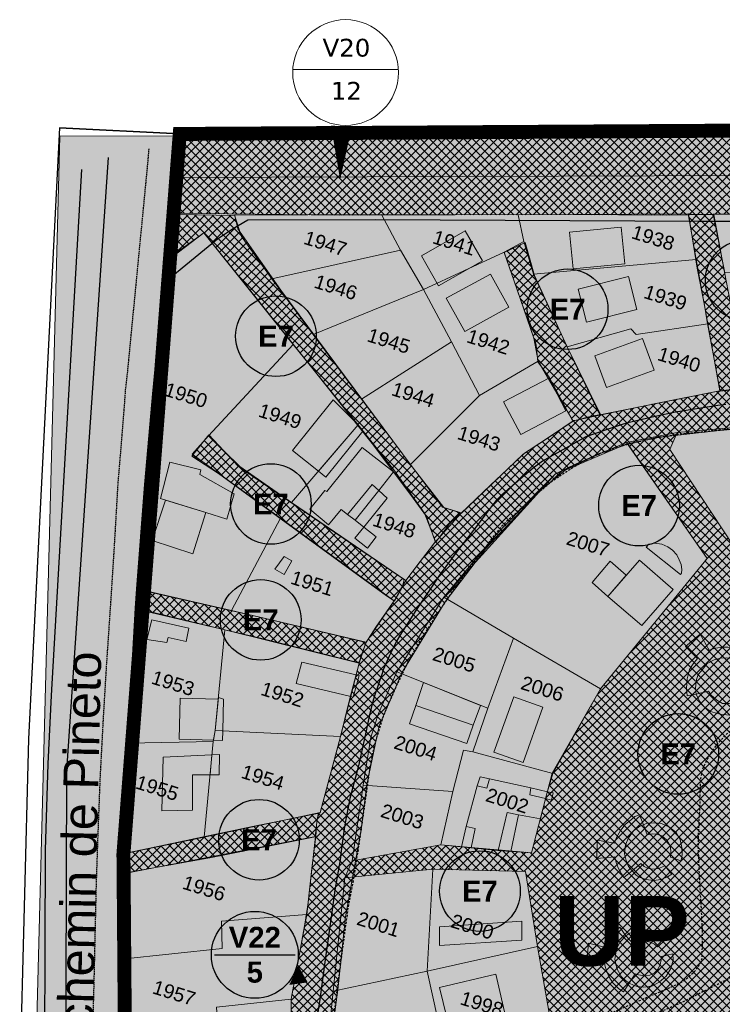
# Model space of a CAD drawing. Header units: metres. Extents: x 578835 to 593571, y 248557 to 255108.
# Tile 242 of 251: x 592923 to 593023, y 254124 to 254265. Entities that reach past the tile are written whole.
import ezdxf
from ezdxf.enums import TextEntityAlignment as Align

# ---------------------------------------------------------------- set-up
doc = ezdxf.new("R2010")
doc.units = ezdxf.units.M
for name, pattern in [('CACHE2', [4.7625, 3.175, -1.5875]), ('CHAUSSEE', [0.3, 0.2, -0.1]), ('CHEMIN', [0.5, 0.3, -0.2])]:
    doc.linetypes.add(name, pattern=pattern)
for name, color, linetype, lineweight in [('Zoom_Bâti', 251, 'Continuous', 5), ('Zoom_cadastre complet', 7, 'Continuous', 5), ('Zoom_cadastre texte', 7, 'Continuous', 5), ('Zoom_ER cercle', 192, 'Continuous', 25), ('Zoom_ER contour', 172, 'Continuous', 20), ('Zoom_ER hachures', 192, 'Continuous', 18), ('Zoom_ER numero', 172, 'Continuous', 20), ('Zoom_ER tracé', 192, 'Continuous', 18), ('Zoom_PPRI modéré', 5, 'Continuous', 18)]:
    doc.layers.add(name, color=color, linetype=linetype, lineweight=lineweight)
for name, color, linetype in [('Zoom_PLU', 7, 'CACHE2'), ('Zoom_PLU nom', 7, 'Continuous'), ('Zoom_Voirie', 252, 'Continuous')]:
    doc.layers.add(name, color=color, linetype=linetype)
doc.styles.add('Numero ER', font='verdanab_0.ttf', dxfattribs={"height": 8})
doc.styles.add('PARCELLE', font='arial.ttf', dxfattribs={"height": 5})
doc.styles.get("Standard").update_dxf_attribs({"font": 'arialbd_0.ttf', "height": 50})
pattern_1 = [(45, (3353.1763, -187.1852), (-0.6187184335, 0.6187184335), []), (135, (3353.1763, -187.1852), (-0.6187184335, -0.6187184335), [])]

msp = doc.modelspace()

# ---------------------------------------------------------------- hatches: boundary and pattern name
at = {"layer": 'Zoom_ER contour'}
h = msp.add_hatch(dxfattribs=at)
h.set_pattern_fill('ANSI37', color=256, scale=7, style=0)
h.set_pattern_definition(pattern_1)
h.paths.add_polyline_path([(592945.66, 254248.41), (592955.15, 254248.48), (592963.71, 254248.53), (592974.36, 254248.63), (592984.91, 254248.88), (592998.51, 254248.72), (593010.33, 254248.98), (593034.87, 254249.26), (593047.42, 254248.85), (593071.5, 254249.34), (593090.1, 254249.27), (593110.21, 254249.54), (593126.92, 254249.68), (593151.87, 254249.81), (593165.63, 254249.68), (593171.07, 254249.68), (593193.4, 254250.08), (593205.48, 254249.55), (593231.84, 254250.09), (593244.99, 254250.09), (593267.66, 254250.29), (593283.84, 254250.36), (593311.28, 254250.09), (593328.06, 254249.95), (593335.17, 254250.16), (593342.81, 254250.17), (593342.89, 254237.92), (593334.25, 254237.71), (593309.34, 254237.38), (593290.14, 254237.38), (593266.79, 254237.17), (593256.93, 254237.1), (593243.7, 254237.1), (593224.79, 254236.56), (593207.54, 254236.63), (593194.78, 254236.7), (593163.99, 254236.56), (593147.41, 254236.43), (593127.62, 254236.69), (593124.4, 254236.76), (593123.86, 254236.42), (593118.09, 254236.49), (593117.95, 254237.03), (593102.04, 254236.96), (593072.79, 254237.09), (593046.68, 254237.23), (593015.35, 254236.75), (593001.65, 254236.82), (592968.52, 254236.75), (592944.43, 254237.02), (592945.43, 254248.16)])
h = msp.add_hatch(dxfattribs=at)
h.set_pattern_fill('ANSI37', color=256, scale=7, style=0)
h.set_pattern_definition(pattern_1)
h.paths.add_polyline_path([(592985.84, 254194.09), (592983.48, 254194.81), (592978.97, 254200.66), (592968.02, 254215.35), (592960.15, 254226), (592953.98, 254234.76), (592953.55, 254236.69), (592945.54, 254236.83), (592944.47, 254236.83), (592943.54, 254230.19), (592949.12, 254234.19), (592954.7, 254227.26), (592964.22, 254215.36), (592973.96, 254203.11), (592979.1, 254196.18), (592981.03, 254193.54), (592982.32, 254189.82), (592984.32, 254192.47), (592985.75, 254193.9)])
h = msp.add_hatch(dxfattribs=at)
h.set_pattern_fill('ANSI37', color=256, scale=7, style=0)
h.set_pattern_definition(pattern_1)
h.paths.add_polyline_path([(593018.55, 254236.91), (593019.8, 254229.16), (593020.86, 254223.81), (593021.26, 254221.44), (593023.11, 254211.48), (593027.12, 254211.93), (593026.36, 254215.18), (593025.36, 254220.14), (593023.71, 254228.54), (593022.21, 254236.83), (593019.46, 254236.83)])
h = msp.add_hatch(dxfattribs=at)
h.set_pattern_fill('ANSI37', color=256, scale=7, style=0)
h.set_pattern_definition(pattern_1)
h.paths.add_polyline_path([(593001.94, 254207.29), (592998.62, 254213.53), (592996.99, 254215.7), (592996.72, 254218.14), (592995.02, 254223.15), (592992.16, 254231.39), (592995.15, 254232.82), (592996.5, 254228.07), (593001.12, 254217.97), (593005.94, 254208.17), (593004.04, 254207.77), (593002.62, 254207.36)])
h = msp.add_hatch(dxfattribs=at)
h.set_pattern_fill('ANSI37', color=256, scale=7, style=0)
h.set_pattern_definition(pattern_1)
h.paths.add_polyline_path([(593090.36, 254199.07), (593085.43, 254201.17), (593082.35, 254202.15), (593076.73, 254204.91), (593069.02, 254208.45), (593063.78, 254210.67), (593056.09, 254213.68), (593052.5, 254213.14), (593049.61, 254213.17), (593046.25, 254213.31), (593035.22, 254212.64), (593027.06, 254211.98), (593023, 254211.53), (593013.88, 254209.75), (593005.88, 254208.07), (593002.04, 254207.25), (592997.76, 254204.35), (592995.06, 254202.63), (592990.2, 254198), (592985.96, 254193.98), (592982.22, 254189.82), (592979.64, 254186.45), (592978.05, 254184.36), (592977.28, 254183.04), (592976.46, 254181.58), (592973.76, 254177.64), (592972.64, 254175.96), (592972.33, 254175.42), (592971.37, 254172.51), (592970.1, 254167.62), (592968.57, 254161.42), (592966.21, 254152.67), (592965.8, 254151.02), (592965.55, 254151.02), (592965.29, 254149.82), (592965.17, 254147.63), (592964.65, 254143.5), (592963.99, 254137.82), (592963.57, 254135.06), (592962.84, 254131.09), (592961.6, 254124.3), (592961.64, 254120.65), (592961.41, 254116.53), (592961.19, 254111.01), (592961.19, 254107.71), (592962.08, 254102.69), (592962.88, 254100.51), (592963.77, 254099.28), (592969.04, 254094.64), (592974.83, 254089.44), (592976.07, 254088.65), (592977.37, 254087.6), (592977.53, 254087.6), (592984.78, 254082.81), (592991.62, 254078.06), (592991.81, 254078.32), (592993.81, 254077.08), (592994.38, 254076.25), (592999.05, 254074.1), (593003.06, 254071.81), (593016.83, 254064.9), (593016.87, 254064.62), (593019.92, 254063.25), (593020.27, 254063.32), (593023.89, 254061.79), (593033.31, 254057.71), (593036.94, 254056.03), (593040.72, 254054.95), (593046.43, 254055.11), (593049.61, 254055.14), (593051.58, 254055.42), (593056.5, 254056.47), (593062.03, 254058.5), (593064.98, 254060.31), (593073, 254066.04), (593075.51, 254068.52), (593078.91, 254071.92), (593082.35, 254075.52), (593083.46, 254077.52), (593084.07, 254080.22), (593083.91, 254083.42), (593083.34, 254087.51), (593082.1, 254090.97), (593080.35, 254093.29), (593079.97, 254095.57), (593078.85, 254097.28), (593071.52, 254105.38), (593063.09, 254116.67), (593060.01, 254120.99), (593056.68, 254127.91), (593055.52, 254130.98), (593053.38, 254137), (593052.23, 254142.64), (593052.5, 254146.94), (593053.63, 254151.76), (593056.1, 254156.9), (593058.93, 254161.42), (593061.48, 254165.37), (593064.98, 254170.83), (593065.73, 254171.77), (593070.91, 254176.16), (593073.79, 254178.1), (593081.2, 254182.08), (593086.71, 254184.43), (593086.24, 254186.3), (593084.64, 254190.9), (593085.16, 254188.55), (593079.97, 254185.8), (593077.13, 254183.74), (593072.24, 254180.08), (593070.06, 254179.14), (593067.26, 254177.95), (593059.41, 254173.22), (593055.14, 254166.95), (593050.23, 254158.43), (593048.38, 254154.65), (593047, 254151.39), (593046.76, 254146.24), (593046.6, 254140.62), (593048.29, 254136.19), (593050.39, 254129.07), (593053.69, 254121.51), (593057.87, 254114.76), (593066.09, 254104.91), (593074.54, 254094.69), (593077.36, 254090.99), (593077.04, 254088.7), (593078.73, 254084.92), (593078.57, 254081.54), (593076.4, 254078.49), (593076.56, 254077.12), (593072.7, 254073.87), (593065.05, 254067.52), (593061.43, 254065.26), (593058.61, 254063.17), (593052.98, 254061.64), (593044.61, 254060.12), (593041.04, 254061), (593034.44, 254063.01), (593025.67, 254067.03), (593020.68, 254069.37), (593009.14, 254075.01), (593002.86, 254077.91), (592994.01, 254082.81), (592987.81, 254087.08), (592977.63, 254093.77), (592971.03, 254098.76), (592969.34, 254102.05), (592967.89, 254105.35), (592967.01, 254107.93), (592966.85, 254114.65), (592968.29, 254125.67), (592969.42, 254136.12), (592971.67, 254148.66), (592972.48, 254155.09), (592974.25, 254163.53), (592977.47, 254171.09), (592983.67, 254181.28), (592989.54, 254188.92), (592997.27, 254197.21), (593000.89, 254200.18), (593009.75, 254203.96), (593014.53, 254204.89), (593024.27, 254206.02), (593048.34, 254207.95), (593053.65, 254207.87), (593059.73, 254206.98), (593068.02, 254203.36), (593076.63, 254199.5), (593087.9, 254194.28)])
h = msp.add_hatch(dxfattribs=at)
h.set_pattern_fill('ANSI37', color=256, scale=7, style=0)
h.set_pattern_definition(pattern_1)
h.paths.add_polyline_path([(592977.83, 254184.5), (592969.08, 254190.41), (592956.39, 254199.06), (592954.04, 254200.75), (592949.81, 254205.26), (592947.37, 254202.16), (592951.22, 254199.71), (592962.5, 254191.45), (592975.29, 254182.15), (592976.42, 254181.4), (592977.54, 254183.37)])
h = msp.add_hatch(dxfattribs=at)
h.set_pattern_fill('ANSI37', color=256, scale=7, style=0)
h.set_pattern_definition(pattern_1)
h.paths.add_polyline_path([(592972.35, 254175.48), (592965.17, 254177.18), (592956.09, 254179.34), (592939.5, 254183.11), (592939.25, 254180.3), (592948.63, 254178.1), (592957.01, 254176.14), (592970.99, 254172.62), (592971.39, 254172.62), (592971.89, 254174.22)])
h = msp.add_hatch(dxfattribs=at)
h.set_pattern_fill('ANSI37', color=256, scale=7, style=0)
h.set_pattern_definition(pattern_1)
h.paths.add_polyline_path([(592965.62, 254150.97), (592956.1, 254149.07), (592937.51, 254145.17), (592937.42, 254142.36), (592950.2, 254144.63), (592965.08, 254147.62), (592965.35, 254150.15)])
at = {"layer": 'Zoom_ER hachures'}
h = msp.add_hatch(dxfattribs=at)
h.set_pattern_fill('ANSI37', color=256, scale=7, style=0)
h.set_pattern_definition(pattern_1)
h.paths.add_polyline_path([(593016.93, 254205.59), (593015.88, 254203.13), (593024.98, 254189.38), (593036.44, 254190.45), (593051.07, 254191.64), (593055.34, 254190.43), (593061.78, 254176.54), (593059.52, 254173.73), (593053.82, 254186.78), (593051.06, 254186.24), (593049.93, 254185.24), (593049.24, 254184.15), (593045.21, 254178.19), (593040.16, 254171.11), (593050.15, 254158.7), (593049.15, 254156.44), (593048.87, 254155.8), (593041.85, 254164.12), (593042.22, 254164.52), (593039.29, 254167.15), (593037.79, 254168.92), (593029.08, 254159.59), (593024.39, 254154.94), (593025.16, 254149.02), (593027.08, 254134.79), (593037.86, 254137.97), (593046.98, 254140.2), (593047.39, 254138.75), (593048.06, 254136.18), (593028.99, 254129.62), (593039.62, 254110.11), (593041.72, 254111.88), (593050.03, 254118.87), (593053.6, 254121.88), (593055.22, 254119.15), (593056.76, 254116.57), (593057.73, 254114.95), (593039.51, 254106.5), (593047.73, 254088.26), (593076.87, 254088.89), (593077.73, 254086.91), (593078.64, 254084.83), (593048.72, 254084.81), (593045.68, 254074.98), (593042.46, 254064.03), (593044.56, 254059.99), (593038.24, 254061.82), (593034.34, 254063.05), (593038.3, 254064.52), (593045.47, 254089.84), (593033.27, 254091.63), (593019.91, 254094.85), (593008.96, 254075.02), (593005.86, 254076.53), (593011.36, 254086.84), (593012.53, 254086.16), (593017.12, 254093.82), (593016.46, 254094.46), (593016.78, 254094.99), (593016.12, 254095.62), (593016.24, 254095.83), (593011.06, 254101.36), (593002.38, 254117.04), (592969.39, 254102.2), (592967.53, 254104.3), (593000.02, 254118.95), (592998.74, 254121.5), (592996.92, 254131.85), (592995.22, 254142.61), (592981.91, 254142.96), (592969.3, 254141.71), (592970.35, 254144.17), (592983.07, 254146.43), (592996.07, 254145.31), (592999.04, 254156.72), (593005.98, 254168.8), (593021.25, 254187.51), (593009.91, 254203.87), (593009.7, 254204.16), (593013.74, 254204.96)])
at = {"layer": 'Zoom_PPRI modéré'}
h = msp.add_hatch(dxfattribs=at)
h.set_pattern_fill('ANSI36', color=152, scale=12, style=0)
h.set_pattern_definition([(45, (3353.1763, -187.1852), (0.795495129, 2.9168154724), [3.75, -0.75, 0, -0.75])])
h.paths.add_polyline_path([(593114.2, 254035.53), (592998.31, 254032.23), (592995.38, 254051.02), (592923.24, 254047.92), (592928.44, 254248.08), (592928.44, 254248.08), (593098.91, 254248.4), (593098.8, 254249.41), (593110.77, 254179.76), (593132.12, 254128.47), (593136.98, 254082.37), (593122.22, 254043.36)])

# ---------------------------------------------------------------- linework, layer by layer
at = {"layer": 'Zoom_Bâti', "flags": 128}
for points in [[(592989.03, 254230.21), (592986.57, 254234.5), (592980.3, 254230.89), (592982.76, 254226.6)], [(593009.45, 254229.75), (593008.94, 254235.03), (593001.53, 254234.3), (593002.04, 254229.03)], [(592990.19, 254228.3), (592983.86, 254224.82), (592986.49, 254220.04), (592992.82, 254223.53)], [(593011.16, 254223.21), (593009.97, 254227.95), (593002.76, 254226.12), (593003.95, 254221.39)], [(593013.65, 254214.51), (593011.99, 254219.07), (593005.14, 254216.57), (593006.8, 254212.01)], [(593001, 254208.68), (592998.54, 254213.37), (592992.06, 254209.98), (592994.52, 254205.28)], [(592965.52, 254200.05), (592961.8, 254202.97), (592967.63, 254210.28), (592971.2, 254206.65)], [(592965.52, 254200.05), (592971.21, 254206.65), (592971.88, 254205.76), (592966.61, 254199.18)], [(592976.3, 254199.94), (592971.79, 254203.44), (592966.71, 254197.11), (592966.43, 254197.24), (592964.28, 254194.6), (592966.97, 254192.34), (592968.77, 254194.52), (592969.69, 254193.83), (592973.24, 254198.13), (592974.19, 254197.24)], [(592953.46, 254196.76), (592948.53, 254199.54), (592948.69, 254200.21), (592944.23, 254201.31), (592942.91, 254196.1), (592949.41, 254194.09), (592952.42, 254193.16)], [(592974.19, 254197.24), (592973.24, 254198.13), (592969.69, 254193.83), (592970.81, 254192.99)], [(592975.37, 254196.17), (592974.19, 254197.24), (592970.81, 254192.99), (592972.03, 254192.01)], [(592949.41, 254194.09), (592943.6, 254195.89), (592941.71, 254190.08), (592947.53, 254188.18)], [(592973.78, 254190.59), (592972.03, 254192.01), (592970.76, 254190.43), (592972.55, 254188.99)], [(592960.62, 254185.23), (592961.72, 254187.17), (592960.62, 254187.81), (592959.28, 254185.97), (592960.62, 254185.23)], [(593009.64, 254185.11), (593007.35, 254187.1), (593004.74, 254184.06), (593007.03, 254182.08)], [(593016.39, 254183.08), (593011.53, 254187.28), (593007.03, 254182.08), (593011.9, 254177.88)], [(592941.65, 254178.72), (592946.95, 254177.54), (592946.59, 254175.61), (592943.98, 254176.17), (592943.8, 254175.47), (592940.91, 254175.89), (592941.65, 254178.72)], [(592962.32, 254169.57), (592963.16, 254172.64), (592970.93, 254170.84), (592970.15, 254167.72)], [(592988.77, 254166.45), (592980.57, 254169.73), (592979.5, 254166.45), (592987.72, 254163.61)], [(592950.49, 254161.47), (592945.59, 254161.59), (592945.73, 254167.49), (592951.18, 254167.35), (592950.75, 254162.86)], [(592950.75, 254162.86), (592951.2, 254167.57), (592951.93, 254167.33), (592951.82, 254162.81)], [(592987.72, 254163.61), (592979.5, 254166.45), (592978.59, 254163.8), (592986.81, 254160.97)], [(592950.49, 254161.47), (592950.75, 254162.86), (592951.82, 254162.81), (592951.79, 254161.43)], [(592950.27, 254159.35), (592949.99, 254156.48), (592947.49, 254156.47), (592947.46, 254151.42), (592943.07, 254151.34), (592943.29, 254159.02)], [(592950.27, 254159.35), (592951.37, 254159.41), (592951.32, 254156.48), (592949.99, 254156.48)], [(592998.09, 254153.08), (592995.82, 254153.63), (592995.99, 254154.6), (592990.03, 254155.92), (592989.67, 254154.56), (592988.27, 254154.91), (592986.71, 254149.09), (592988.01, 254148.8), (592987.42, 254146.01), (592991.25, 254145.64), (592991.31, 254145.64), (592992.59, 254151.07), (592994.2, 254150.75), (592997.34, 254150.18)], [(592990.03, 254155.92), (592988.71, 254156.19), (592988.27, 254154.91), (592989.67, 254154.56)], [(592998.32, 254153.95), (592998.36, 254154.07), (592995.99, 254154.6), (592995.82, 254153.63), (592998.09, 254153.08)], [(592994.19, 254150.75), (592992.59, 254151.07), (592991.31, 254145.64), (592993.12, 254145.51)], [(592988.01, 254148.8), (592986.71, 254149.09), (592986.05, 254146.14), (592987.42, 254146.01)], [(592982.88, 254134.68), (592994.67, 254135.49), (592994.67, 254132.76), (592982.87, 254132.03)], [(592996.66, 254120.56), (592996.18, 254122.35), (592992.47, 254121.28), (592990.94, 254127.92), (592982.89, 254126.01), (592984.45, 254119.56), (592983.11, 254119.28), (592984.08, 254114.91)]]:
    msp.add_lwpolyline(points, close=True, dxfattribs=at)
at = {"layer": 'Zoom_Bâti', "linetype": 'Continuous', "flags": 128}
for points in [[(593017.43, 254185.22), (593012.48, 254189.15), (593012.88, 254189.56), (593013.71, 254189.7), (593014.75, 254189.58), (593015.59, 254189.2), (593016.28, 254188.72), (593016.9, 254188.02), (593017.25, 254187.3), (593017.5, 254186.64), (593017.63, 254185.95), (593017.56, 254185.41)], [(593018.4, 254167.8), (593018.27, 254168.86), (593018.37, 254170.24), (593018.73, 254171.58), (593019.25, 254172.42), (593019.86, 254173.16), (593018.16, 254174.91), (593020.22, 254176.65), (593021.51, 254174.38), (593022.38, 254174.64), (593023.58, 254174.8), (593024.2, 254174.78), (593024.95, 254174.74), (593024.6, 254173.17), (593023.96, 254173.28), (593023.18, 254173.22), (593022.24, 254172.99), (593021.24, 254172.45), (593020.39, 254171.37), (593019.96, 254170.86), (593019.71, 254170.15), (593019.6, 254169.42), (593019.59, 254168.84), (593019.65, 254168.04)], [(593025.84, 254167.52), (593027.33, 254166.55), (593026.72, 254166.08), (593025.66, 254165.44), (593024.51, 254165.05), (593023.08, 254165.17), (593021.73, 254165.58), (593020.76, 254166.3), (593020.13, 254167.05), (593019.65, 254168.04), (593021.43, 254168.48), (593021.78, 254167.94), (593022.62, 254167.17), (593023.44, 254166.73), (593024.39, 254166.71), (593025.36, 254167.1)], [(592993.54, 254167.69), (592997.7, 254166.19), (592994.85, 254158.25), (592990.69, 254159.75)], [(593010.51, 254142.73), (593009.31, 254141.75), (593008.99, 254142.31), (593008.49, 254143.15), (593008.19, 254143.93), (593007.99, 254144.73), (593005.45, 254144.51), (593005.47, 254147.12), (593007.97, 254146.67), (593008.27, 254147.5), (593008.82, 254148.5), (593009.54, 254149.4), (593010.39, 254150.08), (593010.89, 254150.49), (593011.56, 254150.74), (593012.13, 254149.33), (593011.59, 254149.11), (593010.71, 254148.45), (593009.98, 254147.46), (593009.52, 254146.47), (593009.41, 254145.18), (593009.65, 254144.2), (593009.97, 254143.35)], [(593012.13, 254149.33), (593012.61, 254149.56), (593013.62, 254149.6), (593014.68, 254149.51), (593015.86, 254148.99), (593016.79, 254148.2), (593017.39, 254147.23), (593017.63, 254146.08), (593017.68, 254145.14), (593017.62, 254144.62), (593017.49, 254144.16), (593015.99, 254144.66), (593016.05, 254145.29), (593016.01, 254146.22), (593015.47, 254147.13), (593014.77, 254147.74), (593014.02, 254148), (593013.48, 254148.02), (593012.67, 254147.88)], [(593015.16, 254143.44), (593016.16, 254142.26), (593015.57, 254141.84), (593014.64, 254141.49), (593013.54, 254141.35), (593012.49, 254141.49), (593011.51, 254141.83), (593011.08, 254142.12), (593010.51, 254142.73), (593011.73, 254143.76), (593012.21, 254143.34), (593012.85, 254143.07), (593013.48, 254142.96), (593014.29, 254143.07), (593014.75, 254143.23)], [(593009.61, 254133.42), (593008.78, 254132.56), (593008.25, 254131.47), (593008.03, 254130.04), (593008.32, 254128.7), (593008.96, 254127.5), (593009.54, 254126.99), (593010.08, 254126.63), (593009.26, 254125.36), (593008.57, 254125.82), (593007.72, 254126.67), (593007.13, 254127.56), (593006.75, 254128.54), (593006.59, 254129.21), (593006.57, 254129.97), (593004, 254129.76), (593004.25, 254132.34), (593006.72, 254131.71), (593006.96, 254132.33), (593007.28, 254133.03), (593007.88, 254133.83), (593008.36, 254134.31), (593008.72, 254134.65)], [(593014.11, 254131.83), (593013.68, 254132.19), (593013.06, 254132.5), (593012.22, 254132.68), (593011.49, 254132.55), (593011.07, 254132.39), (593010.72, 254132.14), (593009.61, 254133.42), (593010.18, 254133.77), (593011.1, 254134.14), (593012.34, 254134.31), (593013.43, 254134.15), (593014.21, 254133.77), (593014.84, 254133.35), (593015.3, 254132.87)], [(593010.91, 254127.97), (593011.41, 254127.79), (593012.21, 254127.66), (593013.05, 254127.76), (593013.68, 254128.1), (593014.21, 254128.67), (593014.52, 254129.31), (593014.67, 254129.95), (593014.68, 254130.45), (593016.34, 254130.84), (593016.35, 254129.93), (593016.06, 254128.74), (593015.35, 254127.62), (593014.35, 254126.75), (593013.33, 254126.16), (593012.11, 254126.04), (593011.22, 254126.15), (593010.67, 254126.35), (593010.08, 254126.63)]]:
    msp.add_lwpolyline(points, close=True, dxfattribs=at)
at = {"layer": 'Zoom_cadastre complet'}
for points in [[(593425.02, 254243.95), (593342.83, 254243.53), (592945.07, 254242.12), (592945.65, 254248.38), (592956.57, 254248.57), (593006, 254248.86), (593038.62, 254249.01), (593069.24, 254249.12), (593095.76, 254249.39), (593119.57, 254249.54), (593178.82, 254250.04), (593215.66, 254249.77), (593252.77, 254250), (593286.06, 254250.16), (593287.83, 254250.43), (593291.27, 254250.45), (593292.03, 254249.68), (593319.9, 254250.2), (593345.31, 254250.19)], [(592950.91, 254123.17), (592961.62, 254124.3), (592963.85, 254136.44), (592965.12, 254147.66), (592937.5, 254142.28), (592937.6, 254143.61), (592937.58, 254145.16), (592949.15, 254147.57), (592965.8, 254151.07), (592968.71, 254161.98), (592971.35, 254172.5), (592952.12, 254177.3), (592939.32, 254180.4), (592939.57, 254183.14), (592953.06, 254180.05), (592972.38, 254175.49), (592976.36, 254181.45), (592960.11, 254193.29), (592947.44, 254202.45), (592949.77, 254205.08), (592954.25, 254200.7), (592961.65, 254195.55), (592969.83, 254189.88), (592978.05, 254184.33), (592982.3, 254189.93), (592980.75, 254193.99), (592976.35, 254200.2), (592971.2, 254206.66), (592961.89, 254218.19), (592949.1, 254234.18), (592943.66, 254230.03), (592945.07, 254242.12), (593342.83, 254243.53)]]:
    msp.add_lwpolyline(points, dxfattribs=at)
for points in [[(592958.83, 254227.6), (592954.52, 254233.69), (592953.5, 254236.72), (592974.55, 254236.85), (592977.31, 254231.73)], [(592974.55, 254236.85), (592994.15, 254236.8), (592994.99, 254232.97), (592992.14, 254231.45), (592980.61, 254226.07), (592977.31, 254231.73)], [(592994.15, 254236.8), (593018.51, 254236.95), (593019.67, 254230.36), (592996.36, 254228.29), (592994.99, 254232.97)], [(593023.76, 254228.45), (593022.09, 254236.9), (593033.43, 254236.94), (593035.54, 254228.77)], [(592943.66, 254230.03), (592949.1, 254234.18), (592961.89, 254218.19), (592949.77, 254205.08), (592947.44, 254202.45), (592960.11, 254193.29), (592953.06, 254180.05), (592939.57, 254183.14), (592940.65, 254198.11), (592941.79, 254211.12), (592943.29, 254226.83)], [(592958.83, 254227.6), (592977.31, 254231.73), (592980.61, 254226.07), (592964.78, 254219.64)], [(592988.61, 254210.86), (592984.59, 254218.56), (592980.61, 254226.07), (592992.14, 254231.45), (592996.41, 254219.1), (592997.02, 254215.81)], [(593001.2, 254217.88), (592996.36, 254228.29), (593019.67, 254230.36), (593021.36, 254221.14), (593011.09, 254219.61), (593010.3, 254220.43)], [(592980.61, 254226.07), (592984.59, 254218.56), (592971.72, 254210.36), (592964.78, 254219.64)], [(593001.2, 254217.88), (593010.3, 254220.43), (593011.09, 254219.61), (593021.36, 254221.14), (593023.07, 254211.57), (593005.85, 254208.11)], [(592949.77, 254205.08), (592961.89, 254218.19), (592971.2, 254206.66), (592961.65, 254195.55), (592954.25, 254200.7)], [(592984.59, 254218.56), (592988.61, 254210.86), (592978.73, 254200.99), (592971.72, 254210.36)], [(592988.61, 254210.86), (592997.02, 254215.81), (593002.03, 254207.19), (592994.89, 254202.47), (592986.04, 254194), (592983.32, 254194.86), (592978.73, 254200.99)], [(592961.65, 254195.55), (592971.2, 254206.66), (592980.75, 254193.99), (592982.3, 254189.93), (592978.05, 254184.33)], [(593036.44, 254190.45), (593024.98, 254189.38), (593015.88, 254203.13), (593016.93, 254205.59), (593035.24, 254207.21)], [(593005.98, 254168.8), (592993.48, 254176.06), (592983.52, 254181.98), (592991.05, 254190.98), (592997.35, 254197.5), (592999.53, 254199.66), (593002.46, 254201.07), (593009.7, 254204.16), (593021.25, 254187.51)], [(592953.06, 254180.05), (592960.11, 254193.29), (592976.36, 254181.45), (592972.38, 254175.49)], [(592976.77, 254171.25), (592983.52, 254181.98), (592993.48, 254176.06), (592989.8, 254166.04)], [(592939.32, 254180.4), (592952.12, 254177.3), (592950.75, 254162.86), (592950.45, 254161.28), (592938.19, 254161.04), (592938.2, 254161.26)], [(592950.75, 254162.86), (592952.12, 254177.3), (592971.35, 254172.5), (592968.71, 254161.98)], [(592993.48, 254176.06), (593005.98, 254168.8), (592999.11, 254156.7), (592987.66, 254159.8), (592989.8, 254166.04)], [(592971.95, 254155.02), (592973.06, 254161.9), (592974.16, 254165.29), (592976.77, 254171.25), (592989.8, 254166.04), (592987.66, 254159.8), (592986.34, 254160.01), (592984.8, 254154.08)], [(592950.45, 254161.28), (592950.75, 254162.86), (592968.71, 254161.98), (592965.8, 254151.07), (592949.15, 254147.57)], [(592937.58, 254145.16), (592938.19, 254161.04), (592950.45, 254161.28), (592949.15, 254147.57)], [(592984.8, 254154.08), (592986.34, 254160.01), (592987.66, 254159.8), (592999.11, 254156.7), (592998.32, 254153.95), (592996.07, 254145.31), (592991.25, 254145.64), (592983.07, 254146.43)], [(592983.07, 254146.43), (592970.35, 254144.17), (592971.95, 254155.02), (592984.8, 254154.08)], [(592963.85, 254136.44), (592951.64, 254135.51), (592951.73, 254131.57), (592937.31, 254130.06), (592937.5, 254142.28), (592965.12, 254147.66)], [(592967.63, 254125.45), (592969.3, 254141.71), (592981.91, 254142.96), (592981.09, 254128.33)], [(592981.09, 254128.33), (592981.91, 254142.96), (592995.22, 254142.61), (592996.92, 254131.85)], [(592937.35, 254112.89), (592937.31, 254130.06), (592951.73, 254131.57), (592951.64, 254135.51), (592963.85, 254136.44), (592961.62, 254124.3), (592950.91, 254123.17), (592951.11, 254120.36), (592951.38, 254109.37), (592937.36, 254105.44)], [(592981.09, 254128.33), (592996.92, 254131.85), (592998.74, 254121.5), (592984.08, 254114.91)], [(592984.08, 254114.91), (592967.23, 254107.21), (592966.55, 254110.21), (592966.56, 254114.68), (592967.63, 254125.45), (592981.09, 254128.33)]]:
    msp.add_lwpolyline(points, close=True, dxfattribs=at)
at = {"layer": 'Zoom_cadastre complet', "flags": 128}
for points in [[(592970.15, 254167.72), (592970.93, 254170.84), (592971.36, 254170.74), (592970.53, 254167.63)], [(592999.16, 254153.89), (592998.36, 254154.07), (592998.32, 254153.95), (592998.09, 254153.08), (592998.94, 254152.87)]]:
    msp.add_lwpolyline(points, close=True, dxfattribs=at)
at = {"layer": 'Zoom_cadastre complet', "linetype": 'Continuous', "flags": 128}
msp.add_lwpolyline([(592993.54, 254167.69), (592997.7, 254166.19), (592994.85, 254158.25), (592990.69, 254159.75)], close=True, dxfattribs=at)
at = {"layer": 'Zoom_ER cercle'}
msp.add_lwpolyline([(592950.63, 254130.67), (592962.19, 254130.67)], dxfattribs=at)
at = {"layer": 'Zoom_ER cercle', "ltscale": 0.4}
for centre, radius in [((593026.78, 254227.38), 5.78), ((593001.24, 254223.25), 5.78), ((592959.44, 254219.38), 5.78), ((592958.71, 254195.32), 5.78), ((593011.49, 254195.09), 5.78), ((592957.25, 254178.71), 5.78), ((593017.1, 254159.48), 5.78), ((592957.01, 254147.17), 5.78), ((592988.67, 254139.81), 5.78), ((592956.41, 254130.67), 6.23)]:
    msp.add_circle(centre, radius, dxfattribs=at)
at = {"layer": 'Zoom_ER contour'}
for points in [[(593046.68, 254237.23), (593015.35, 254236.75), (593001.65, 254236.82), (592968.52, 254236.75), (592944.43, 254237.02), (592945.43, 254248.16), (592945.66, 254248.41), (592955.15, 254248.48), (592963.71, 254248.53), (592974.36, 254248.63), (592984.91, 254248.88), (592998.51, 254248.72), (593010.33, 254248.98), (593034.87, 254249.26)], [(593027.06, 254211.98), (593023, 254211.53), (593013.88, 254209.75), (593005.88, 254208.07), (593002.04, 254207.25), (592997.76, 254204.35), (592995.06, 254202.63), (592990.2, 254198), (592985.96, 254193.98), (592982.22, 254189.82), (592979.64, 254186.45), (592978.05, 254184.36), (592977.28, 254183.04), (592976.46, 254181.58), (592973.76, 254177.64), (592972.64, 254175.96), (592972.33, 254175.42), (592971.37, 254172.51), (592970.1, 254167.62), (592968.57, 254161.42), (592966.21, 254152.67), (592965.8, 254151.02), (592965.55, 254151.02), (592965.29, 254149.82), (592965.17, 254147.63), (592964.65, 254143.5), (592963.99, 254137.82), (592963.57, 254135.06), (592962.84, 254131.09), (592961.6, 254124.3), (592961.64, 254120.65)], [(592966.85, 254114.65), (592968.29, 254125.67), (592969.42, 254136.12), (592971.67, 254148.66), (592972.48, 254155.09), (592974.25, 254163.53), (592977.47, 254171.09), (592983.67, 254181.28), (592989.54, 254188.92), (592997.27, 254197.21), (593000.89, 254200.18), (593009.75, 254203.96), (593014.53, 254204.89), (593024.27, 254206.02)]]:
    msp.add_lwpolyline(points, dxfattribs=at)
for points in [[(592985.84, 254194.09), (592983.48, 254194.81), (592978.97, 254200.66), (592968.02, 254215.35), (592960.15, 254226), (592953.98, 254234.76), (592953.55, 254236.69), (592945.54, 254236.83), (592944.47, 254236.83), (592943.54, 254230.19), (592949.12, 254234.19), (592954.7, 254227.26), (592964.22, 254215.36), (592973.96, 254203.11), (592979.1, 254196.18), (592981.03, 254193.54), (592982.32, 254189.82), (592984.32, 254192.47), (592985.75, 254193.9)], [(593018.55, 254236.91), (593019.8, 254229.16), (593020.86, 254223.81), (593021.26, 254221.44), (593023.11, 254211.48), (593027.12, 254211.93), (593026.36, 254215.18), (593025.36, 254220.14), (593023.71, 254228.54), (593022.21, 254236.83), (593019.46, 254236.83)], [(593001.94, 254207.29), (592998.62, 254213.53), (592996.99, 254215.7), (592996.72, 254218.14), (592995.02, 254223.15), (592992.16, 254231.39), (592995.15, 254232.82), (592996.5, 254228.07), (593001.12, 254217.97), (593005.94, 254208.17), (593004.04, 254207.77), (593002.62, 254207.36)], [(592977.83, 254184.5), (592969.08, 254190.41), (592956.39, 254199.06), (592954.04, 254200.75), (592949.81, 254205.26), (592947.37, 254202.16), (592951.22, 254199.71), (592962.5, 254191.45), (592975.29, 254182.15), (592976.42, 254181.4), (592977.54, 254183.37)], [(592972.35, 254175.48), (592965.17, 254177.18), (592956.09, 254179.34), (592939.5, 254183.11), (592939.25, 254180.3), (592948.63, 254178.1), (592957.01, 254176.14), (592970.99, 254172.62), (592971.39, 254172.62), (592971.89, 254174.22)], [(592965.62, 254150.97), (592956.1, 254149.07), (592937.51, 254145.17), (592937.42, 254142.36), (592950.2, 254144.63), (592965.08, 254147.62), (592965.35, 254150.15)]]:
    msp.add_lwpolyline(points, close=True, dxfattribs=at)
at = {"layer": 'Zoom_ER contour', "color": 192, "ltscale": 3}
msp.add_circle((592969.42, 254257.19), 7.58, dxfattribs=at)
at = {"layer": 'Zoom_ER numero', "color": 192, "ltscale": 3}
msp.add_line((592961.85, 254257.61), (592976.91, 254257.61), dxfattribs=at)
at = {"layer": 'Zoom_ER tracé'}
for points in [[(592968.63, 254241.79, 0, 3, 0), (592968.84, 254249.52, 0, 0, 0)], [(592964, 254126.73, 0, 3, 0), (592962, 254127.71, 0, 0, 0)]]:
    msp.add_lwpolyline(points, format="xyseb", dxfattribs=at)
for points in [[(593035.23, 254207.21), (593016.93, 254205.59), (593009.7, 254204.16), (593006.48, 254202.79), (592999.53, 254199.66), (592983.52, 254181.98), (592976.77, 254171.25), (592974.16, 254165.29), (592973.06, 254161.9), (592971.95, 254155.02), (592970.35, 254144.17), (592969.3, 254141.71), (592967.63, 254125.45), (592966.56, 254114.68)], [(592998.74, 254121.5), (592996.92, 254131.85), (592995.22, 254142.61), (592981.91, 254142.96), (592969.3, 254141.71), (592970.35, 254144.17), (592983.07, 254146.43), (592996.07, 254145.31), (592999.04, 254156.72), (593005.98, 254168.8), (593021.25, 254187.51), (593009.91, 254203.87), (593009.7, 254204.16), (593013.74, 254204.96), (593016.93, 254205.59), (593016.93, 254205.59), (593015.88, 254203.13), (593024.98, 254189.38)]]:
    msp.add_lwpolyline(points, dxfattribs=at)
at = {"layer": 'Zoom_PLU', "ltscale": 0.7, "const_width": 2}
msp.add_lwpolyline([(593425.35, 254251), (593425.35, 254251), (593425.38, 254211.23), (593424.05, 254137.62), (593341.72, 254136.76), (593341.09, 254047.28), (593341.09, 254047.28), (592938.42, 254040.06), (592937.58, 254145.16), (592945.65, 254248.38), (592945.65, 254248.38), (592945.65, 254248.38), (593150.21, 254249.61), (593342.41, 254250)], dxfattribs=at)
at = {"layer": 'Zoom_PPRI modéré', "color": 152}
msp.add_lwpolyline([(593114.2, 254035.53), (592998.31, 254032.23), (592995.38, 254051.02), (592923.24, 254047.92), (592928.44, 254248.08), (592928.44, 254248.08), (592928.44, 254248.08), (592928.44, 254248.08), (593098.91, 254248.4), (593098.8, 254249.41), (593110.77, 254179.76), (593132.12, 254128.47), (593136.98, 254082.37), (593122.22, 254043.36)], close=True, dxfattribs=at)
at = {"layer": 'Zoom_Voirie'}
for points in [[(593178.82, 254250.04), (593119.57, 254249.54), (593095.76, 254249.39), (593069.24, 254249.12), (593038.62, 254249.01), (593006, 254248.86), (592956.57, 254248.57), (592945.65, 254248.38), (592928.42, 254249.24), (592945.65, 254248.38), (592928.42, 254249.24), (592923.99, 254161.64), (592922.71, 254113.46)], [(592937.26, 254112.89), (592937.26, 254126.71), (592937.31, 254130.06), (592937.5, 254142.28), (592937.58, 254145.16), (592938.19, 254161.04), (592939.32, 254180.4), (592939.52, 254183.15), (592940.65, 254198.11), (592941.79, 254211.12), (592943.33, 254226.97), (592943.33, 254226.97), (592943.33, 254226.97), (592943.33, 254226.97), (592951.05, 254233.34), (592953.2, 254234.8), (592955.41, 254236.06), (592973.73, 254236.12), (593020.14, 254235.89), (593037.35, 254235.87)], [(593023.91, 254209.61), (593022.79, 254209.44), (593016.71, 254208.5), (593013.38, 254207.79), (593012.55, 254207.6), (593009.86, 254206.96), (593009.19, 254206.77), (593007.04, 254206.05), (593006.5, 254205.86), (593003.85, 254204.93), (593000.98, 254203.33), (592998.29, 254201.85), (592997.64, 254201.44), (592996.32, 254200.46), (592994.42, 254198.89), (592991.64, 254196.46), (592991, 254195.8), (592989.93, 254194.48), (592988.42, 254192.41), (592985.41, 254188.57), (592982.97, 254185.25), (592982.38, 254184.41), (592980.07, 254180.93), (592979.51, 254180.05), (592977.21, 254176.47), (592976.66, 254175.55), (592975.84, 254173.9), (592975.65, 254173.48), (592974.83, 254171.52), (592974.65, 254171.02), (592973.56, 254167.82), (592973.32, 254167.01), (592972.91, 254165.33), (592972.38, 254162.78), (592971.28, 254157.77), (592970.03, 254153.08), (592969.36, 254149.6), (592969.22, 254148.73), (592968.75, 254145.19), (592968.62, 254144.31), (592967.89, 254139.94), (592967.33, 254136.1), (592966.54, 254130.36), (592965.72, 254124.25), (592964.98, 254119.47)]]:
    msp.add_lwpolyline(points, dxfattribs=at)
at = {"layer": 'Zoom_Voirie', "linetype": 'CHAUSSEE', "flags": 128}
msp.add_lwpolyline([(592941.21, 254246.23), (592940.96, 254243.4), (592938.12, 254214.09), (592937.85, 254211.7), (592937.51, 254207.15), (592936.76, 254198.09), (592936.37, 254191.34), (592936.27, 254189.65), (592935.72, 254180.98), (592935.15, 254172.6), (592934.67, 254164.6), (592934.23, 254156.4), (592933.91, 254148.13), (592933.66, 254140.84), (592933.48, 254132.87), (592933.32, 254126.17), (592933.23, 254122.65), (592933.13, 254115.18), (592933.19, 254109.26), (592933.2, 254107.78), (592933.23, 254100.26), (592933.47, 254094.25), (592933.53, 254092.75), (592933.73, 254085.22), (592933.77, 254081.47), (592933.71, 254079.29), (592933.63, 254074.11), (592933.66, 254070.44), (592933.68, 254069.52), (592933.72, 254065.96), (592933.7, 254059.65), (592933.8, 254052.26), (592933.89, 254047.49), (592934, 254044.08), (592934.08, 254042.7), (592934, 254040.07)], dxfattribs=at)
at = {"layer": 'Zoom_Voirie', "flags": 128}
for points in [[(592935.39, 254245.02), (592929.44, 254157.1), (592929.18, 254079.47), (592931.09, 254040.08)], [(592931.59, 254243.27), (592927.2, 254167.88), (592926.76, 254158.08), (592926.37, 254145.67), (592926.2, 254104.3), (592926.37, 254077.58), (592927.94, 254040.08)]]:
    msp.add_lwpolyline(points, dxfattribs=at)
at = {"layer": 'Zoom_Voirie', "linetype": 'CHEMIN', "flags": 128}
for points in [[(593060.99, 254207.29), (593060.61, 254207.38), (593059.06, 254207.64), (593058.17, 254207.71), (593055.76, 254207.79), (593053.43, 254207.94), (593050.29, 254207.97), (593047.71, 254207.96), (593047.02, 254207.96), (593044.28, 254207.88), (593043.65, 254207.83), (593041.13, 254207.53), (593038.46, 254207.19), (593035.13, 254206.89), (593030.07, 254206.52), (593025.76, 254206.08), (593021.58, 254205.76), (593017.92, 254205.4), (593017.01, 254205.28), (593014.25, 254204.86), (593013.56, 254204.72), (593009.91, 254203.87), (593009, 254203.61), (593006.04, 254202.64), (593005.32, 254202.34), (593003.97, 254201.68), (593002.03, 254200.55), (592999.35, 254198.8), (592998.71, 254198.32), (592997.16, 254197.01), (592994.9, 254194.95), (592992.23, 254192.55), (592991.61, 254191.9), (592990.46, 254190.49), (592988.85, 254188.28), (592986.81, 254185.62), (592984.33, 254182.19), (592982.56, 254179.59), (592982.13, 254178.94), (592980.37, 254176.12), (592979.94, 254175.41), (592978.47, 254172.9), (592978.13, 254172.26), (592976.64, 254169.1), (592976.29, 254168.3), (592975.07, 254165.57), (592974.81, 254164.87), (592973.75, 254161.49), (592973.53, 254160.64), (592973.18, 254159.05), (592972.76, 254156.64), (592972.3, 254153.31), (592972.19, 254152.47), (592971.42, 254147.21), (592970.69, 254142.38), (592969.76, 254137.4), (592969.05, 254132.21), (592968.88, 254130.91), (592968.05, 254124.67), (592967.41, 254119.61), (592966.91, 254115.72), (592966.84, 254114.75), (592966.79, 254112.71), (592966.85, 254109.66), (592966.93, 254107.83), (592966.99, 254107.38), (592967.66, 254104.24), (593007.11, 254122.18), (593007.11, 254122.18), (593008.45, 254122.75), (593013.77, 254125.09), (593015.52, 254125.82), (593017.24, 254126.6), (593018.04, 254127.09), (593018.6, 254127.5), (593019.59, 254128.45), (593020, 254129), (593020.32, 254129.6), (593020.52, 254130.24), (593020.59, 254132.95), (593020.58, 254133.92), (593020.39, 254137.81), (593020.11, 254142.81), (593020.08, 254143.49), (593019.99, 254146.2), (593020.03, 254148.37), (593020.25, 254152.62), (593020.27, 254154.32), (593020.35, 254156.01), (593020.5, 254156.84), (593020.68, 254157.47), (593021.24, 254158.68), (593021.94, 254159.81), (593022.32, 254160.37), (593023.17, 254161.43), (593024.12, 254162.4), (593024.68, 254162.85), (593027.09, 254164.43), (593028.7, 254165.31), (593030.31, 254166.19), (593031.07, 254166.7), (593031.98, 254167.4), (593033.74, 254168.92), (593035.38, 254170.56), (593036.24, 254171.52), (593039.4, 254175.61), (593040.01, 254176.5), (593042.3, 254180.18), (593043.46, 254182.3), (593044.65, 254184.41), (593045.35, 254185.39), (593046.02, 254186.18), (593047.49, 254187.63), (593048.3, 254188.26), (593049.17, 254188.81), (593049.93, 254189.17), (593051.57, 254189.64), (593053.26, 254189.83), (593054.02, 254189.83), (593055.54, 254189.66), (593056.26, 254189.45), (593056.95, 254189.15), (593057.67, 254188.68), (593058.92, 254187.5), (593060.03, 254186.17), (593060.47, 254185.52), (593061.23, 254184.15), (593061.99, 254182.77), (593062.78, 254181.4), (593063.65, 254180.08), (593064.16, 254179.49), (593064.64, 254179.05), (593065.71, 254178.28), (593066.3, 254178.01), (593066.92, 254177.84), (593067.34, 254177.85), (593068.14, 254178.24), (593068.92, 254178.7), (593070.64, 254179.39), (593071.74, 254179.94), (593072.61, 254180.48), (593075.95, 254182.88), (593078.96, 254185.03), (593081.01, 254186.39), (593081.94, 254186.91), (593085.79, 254188.78), (593090.13, 254191), (593093, 254192.45), (593093.84, 254192.87), (593091.7, 254193.64), (593087.54, 254195.34), (593082.72, 254197.41), (593078.94, 254199.26), (593078, 254199.73), (593072.33, 254202.52), (593071.52, 254202.88), (593069.43, 254203.85), (593066.78, 254205.02), (593064.04, 254206.15)], [(593056.64, 254120.06), (593058.22, 254117.36), (593061.46, 254112.38), (593065.76, 254106.78), (593070.51, 254101.33), (593074.17, 254097.16), (593076.52, 254094.7), (593078.48, 254092.22), (593079.84, 254089.96), (593080.81, 254087.79), (593081.27, 254085.22), (593081.28, 254083.47), (593080.81, 254080.35), (593079.44, 254077.63), (593077.86, 254075.58), (593075.69, 254073.27), (593073.42, 254071.06), (593072.24, 254070.01), (593070.17, 254068.34), (593068, 254066.8), (593066.91, 254066.04), (593063.42, 254063.72), (593062.51, 254063.21), (593060.82, 254062.43), (593058.22, 254061.42), (593054.85, 254060.08), (593053.99, 254059.8), (593052.73, 254059.44), (593051.45, 254059.19), (593050.8, 254059.11), (593048.61, 254058.93), (593046.41, 254058.89), (593045.32, 254058.95), (593043.96, 254059.02), (593041.36, 254059.37), (593038.65, 254059.71), (593037.34, 254060.12), (593035.43, 254060.89), (593032.74, 254062.1), (593032.06, 254062.4), (593027.98, 254064.09), (593025.98, 254064.91), (593023.5, 254066.24), (593022.87, 254066.56), (593019.87, 254067.91), (593019.12, 254068.24), (593015.07, 254070), (593008.53, 254073.28), (593006.92, 254074.15), (593005.49, 254074.96), (593001.58, 254077.16), (592998.23, 254079.01), (592995.05, 254080.67), (592994.3, 254081.09), (592991.32, 254082.79), (592987.55, 254085.34), (592983.08, 254088.13), (592980.68, 254089.61), (592979.12, 254090.65), (592978.34, 254091.22), (592975.32, 254093.58), (592973.33, 254095.09), (592972.1, 254096.2), (592971.44, 254096.94), (592970.24, 254098.5), (592969.19, 254100.17), (592968.85, 254100.8), (592968.5, 254101.77), (593002.9, 254117.28), (593003.53, 254117.61), (593006.05, 254118.93), (593006.7, 254119.24), (593009.37, 254120.42), (593013.52, 254122.1), (593014.33, 254122.43), (593017.52, 254123.83), (593022.02, 254126.12), (593026.01, 254128.11), (593026.69, 254128.46), (593029.43, 254129.85), (593031.84, 254130.78), (593034.31, 254131.74), (593036.06, 254132.36), (593040.53, 254133.71), (593044.75, 254135.05), (593045.41, 254135.28), (593048.06, 254136.18), (593048.34, 254136.26), (593049.5, 254136.47), (593049.77, 254136.53), (593049.93, 254136.48), (593050.04, 254136.37), (593050.33, 254135.79), (593050.46, 254135.48), (593050.94, 254134.24), (593051.72, 254131.75), (593051.92, 254131.12), (593052.76, 254128.62), (593053.03, 254127.92), (593054.2, 254125.18), (593055.69, 254122.18)]]:
    msp.add_lwpolyline(points, close=True, dxfattribs=at)

# ---------------------------------------------------------------- texts
at = {"layer": 'Zoom_cadastre complet', "style": 'PARCELLE'}
msp.add_text('chemin de Pineto', height=5, rotation=88.7314, dxfattribs=at).set_placement((592933.2, 254120.17))
at = {"layer": 'Zoom_cadastre texte', "style": 'PARCELLE'}
for s, p in [('1941', (592981.74, 254232.75)), ('1938', (593010.24, 254233.47)), ('1947', (592963.27, 254232.66)), ('1946', (592964.76, 254226.38)), ('1939', (593012.01, 254224.9)), ('1945', (592972.35, 254218.69)), ('1942', (592986.62, 254218.55)), ('1940', (593013.97, 254216)), ('1950', (592943.28, 254210.91)), ('1944', (592975.85, 254210.96)), ('1949', (592956.77, 254207.89)), ('1943', (592985.29, 254204.68)), ('1948', (592973.15, 254192.24)), ('2007', (593000.91, 254189.56)), ('1951', (592961.39, 254183.93)), ('2005', (592981.73, 254172.98)), ('1953', (592941.42, 254169.61)), ('1952', (592957.11, 254167.99)), ('2006', (592994.37, 254168.83)), ('2004', (592976.2, 254160.3)), ('1954', (592954.3, 254156.09)), ('1955', (592939.16, 254154.58)), ('2002', (592989.34, 254152.76)), ('2003', (592974.29, 254150.5)), ('1956', (592945.88, 254140.2)), ('2001', (592970.87, 254135.04)), ('2000', (592984.33, 254134.69)), ('1957', (592941.58, 254125.19)), ('1998', (592985.69, 254123.62))]:
    msp.add_text(s, height=2, rotation=342.5129, dxfattribs=at).set_placement(p)
at = {"layer": 'Zoom_ER numero', "color": 192, "ltscale": 50, "style": 'Numero ER'}
for s, p in [('V20', (592969.54, 254260.75)), ('12', (592969.53, 254254.59))]:
    msp.add_text(s, height=2.55, dxfattribs=at).set_placement(p, align=Align.MIDDLE)
at = {"layer": 'Zoom_ER numero', "ltscale": 0.4, "char_height": 3, "width": 4.8479, "attachment_point": 5}
for s, insert in [('{\\fArial|b1|i0|c0|p34;E7}', (593001.24, 254223.25)), ('{\\fArial|b1|i0|c0|p34;E7}', (592959.44, 254219.38)), ('{\\fArial|b1|i0|c0|p34;E7}', (592958.71, 254195.32)), ('{\\fArial|b1|i0|c0|p34;E7}', (593011.49, 254195.09)), ('{\\fArial|b1|i0|c0|p34;E7}', (592957.25, 254178.71)), ('{\\fArial|b1|i0|c0|p34;E7}', (593017.1, 254159.48)), ('{\\fArial|b1|i0|c0|p34;E7}', (592957.01, 254147.17)), ('{\\fArial|b1|i0|c0|p34;E7}', (592988.67, 254139.81)), ('{\\fArial|b1|i0|c0|p34;V22\\P5}', (592956.41, 254130.67))]:
    msp.add_mtext(s, dxfattribs=dict(at, insert=insert))
at = {"layer": 'Zoom_PLU nom', "insert": (592999.33, 254139.1), "char_height": 10, "width": 36.6342, "attachment_point": 1}
msp.add_mtext('{\\fArial|b1|i0|c0|p34;UP}', dxfattribs=at)

doc.saveas('drawing.dxf')
